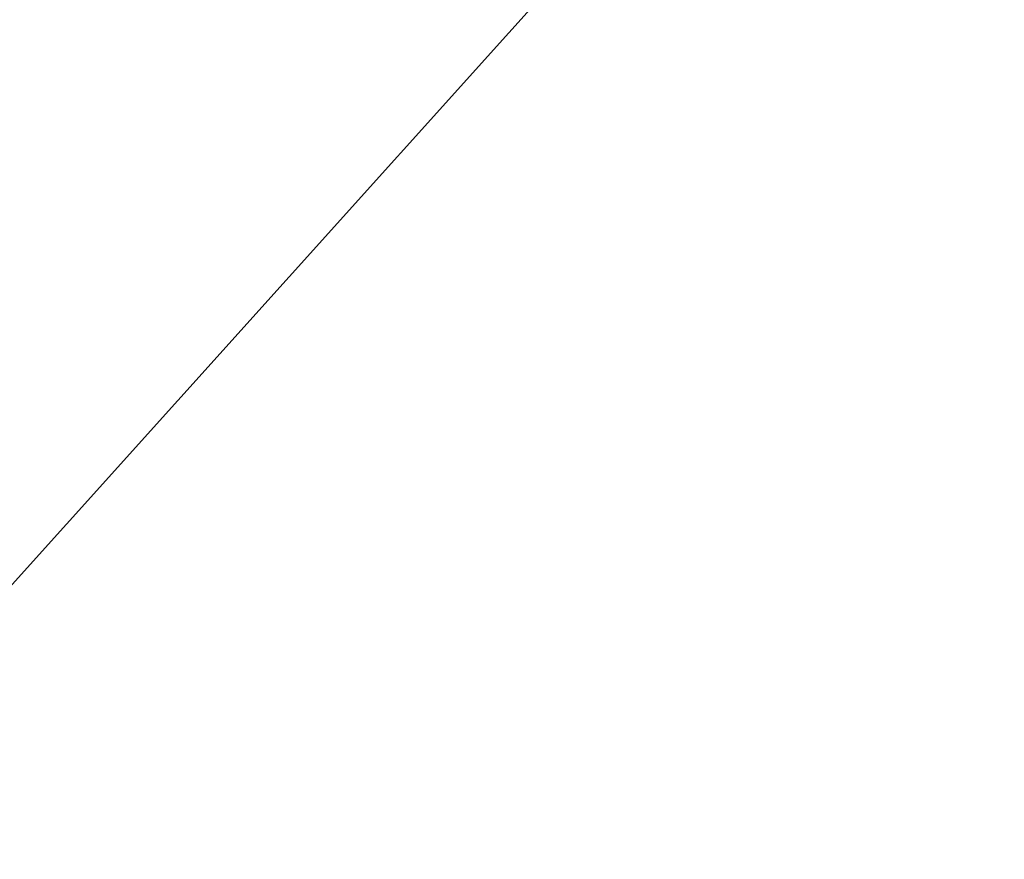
# Model space of a CAD drawing. Header units: millimetres. Extents: x -25.5 to 58.1, y -24 to 24.
# Tile 175 of 256: x -14.6686 to -14.599, y -14.579 to -14.5196. Entities that reach past the tile are written whole.
import ezdxf

# ---------------------------------------------------------------- set-up
doc = ezdxf.new("R2010")
doc.units = ezdxf.units.MM
doc.layers.add('1', color=7, linetype='CONTINUOUS', true_color=0xffffff)

msp = doc.modelspace()

# ---------------------------------------------------------------- linework, layer by layer
at = {"layer": '1', "color": 30, "linetype": 'Continuous', "lineweight": 13}
msp.add_3dface([(-14.461178, -10.506662, 66.150002), (-8.9375, -15.480204, 66.150002), (-9.05, -15.67506, 66.150002), (-14.643207, -10.638913, 66.150002)], dxfattribs=at)
at = {"layer": '1', "color": 11, "linetype": 'Continuous', "lineweight": 13}
for points in [[(-12.979326, -12.405204, 20), (-14.998243, -14.541037, 23.583597), (-15.291326, -14.413373, 23.751423)], [(-12.919364, -14.439791, 34.499999), (-13.652608, -13.430566, 34.499999), (-14.602774, -14.485831, 34.499999), (-14.216598, -15.017356, 34.499999)], [(-15.258278, -14.423626, 34.015026), (-14.79013, -14.693912, 34.015026), (-14.602774, -14.485831, 34.499999), (-15.171753, -14.157331, 34.499999)], [(-14.608278, -14.895879, 34.015026), (-15.01, -14.534167, 34.015026), (-15.010652, -14.535632, 23.590703)], [(-15.010652, -14.535632, 23.590703), (-14.998243, -14.541037, 23.583597), (-14.608278, -14.895879, 34.015026)], [(-14.608278, -14.895879, 34.015026), (-14.998243, -14.541037, 23.583597), (-14.792471, -14.691809, 23.522785)]]:
    msp.add_3dface(points, dxfattribs=at)

doc.saveas('drawing.dxf')
